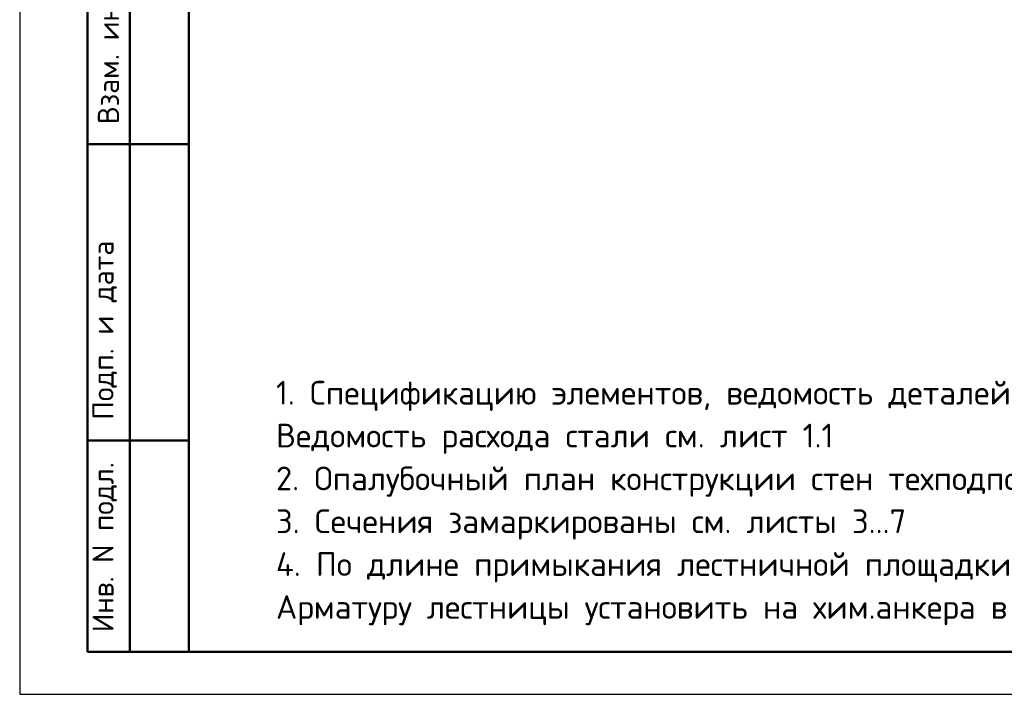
# Model space of a CAD drawing. Header units: millimetres. Extents: x 0 to 50400, y 0 to 35640.
# Tile 1 of 15: x 0 to 13961, y 0 to 9564. Entities that reach past the tile are written whole.
import ezdxf

# ---------------------------------------------------------------- set-up
doc = ezdxf.new("R2010")
doc.units = ezdxf.units.MM
doc.layers.add('Standard', color=7, linetype='Continuous', lineweight=25)
doc.styles.add('ISOCPEUR', font='txt')

msp = doc.modelspace()

# ---------------------------------------------------------------- linework, layer by layer
at = {"layer": 'Standard', "color": 7, "linetype": 'Continuous', "lineweight": 25, "transparency": 33554687}
msp.add_line((2400, 35040), (2400, 1270), dxfattribs=at)
at = {"layer": 'Standard', "color": 7, "linetype": 'Continuous', "lineweight": 50, "transparency": 33554687}
for p, q in [((960, 600), (960, 10800)), ((960, 600), (960, 10800)), ((1560, 600), (1560, 10800)), ((960, 7800), (2400, 7800)), ((960, 3600), (2400, 3600)), ((2400, 600), (960, 600))]:
    msp.add_line(p, q, dxfattribs=at)
at = {"layer": 'Standard', "color": 7, "linetype": 'Continuous', "lineweight": 25, "transparency": 33554687}
msp.add_lwpolyline([(0, 0), (50400, 0), (50400, 35640), (0, 35640), (0, 0)], close=True, dxfattribs=at)
at = {"layer": 'Standard', "color": 7, "linetype": 'Continuous', "lineweight": 50, "transparency": 33554687}
msp.add_lwpolyline([(2400, 35040), (49800, 35040), (49800, 600), (2400, 600), (2400, 35040)], close=True, dxfattribs=at)

# ---------------------------------------------------------------- texts
at = {"layer": 'Standard', "color": 7, "linetype": 'Continuous', "lineweight": 50, "transparency": 33554687, "char_height": 300, "attachment_point": 7, "rotation": 90, "style": 'ISOCPEUR'}
for s, insert, width in [('\\A1;{\\fISOCPEUR|i0|b0;\\H300.000000;\\W1.000000;\\C7;Взам. инв.N}\\P', (1408, 8083), 2290.92), ('\\A1;{\\fISOCPEUR|i0|b0;\\H300.000000;\\W1.000000;\\C7;Подп. и дата}\\P', (1379, 3891), 2636.47), ('\\A1;{\\fISOCPEUR|i0|b0;\\H300.000000;\\W1.000000;\\C7;Инв. N подл.}\\P', (1379, 881), 2426.15)]:
    msp.add_mtext(s, dxfattribs=dict(at, insert=insert, width=width))
at = {"layer": 'Standard', "color": 7, "linetype": 'Continuous', "lineweight": 13, "transparency": 33554687, "insert": (3634, 4443), "char_height": 336, "width": 20485.08, "attachment_point": 1, "line_spacing_factor": 1.084337}
msp.add_mtext('\\A1;{\\fISOCPEUR|i0|b0;\\H335.999994;\\W1.000000;\\C7;1. Спецификацию элементов, ведомость деталей см. лист 18}\\P{\\fISOCPEUR|i0|b0;\\H335.999994;\\W1.000000;\\C7;Ведомость расхода стали см. лист 1.1}\\P{\\fISOCPEUR|i0|b0;\\H335.999994;\\W1.000000;\\C7;2. Опалубочный план конструкции стен техподполья см. лист 2}\\P{\\fISOCPEUR|i0|b0;\\H335.999994;\\W1.000000;\\C7;3. Сечения замаркированы см. листы 3...7}\\P{\\fISOCPEUR|i0|b0;\\H335.999994;\\W1.000000;\\C7;4. По длине примыкания лестничной площадки выполнить нишу глубиной 30мм. }\\P{\\fISOCPEUR|i0|b0;\\H335.999994;\\W1.000000;\\C7;Арматуру лестницы установить на хим.анкера в стену. Подробнее см. альбом 24-04-КЖ.2-7.2}\\P', dxfattribs=at)

doc.saveas('drawing.dxf')
